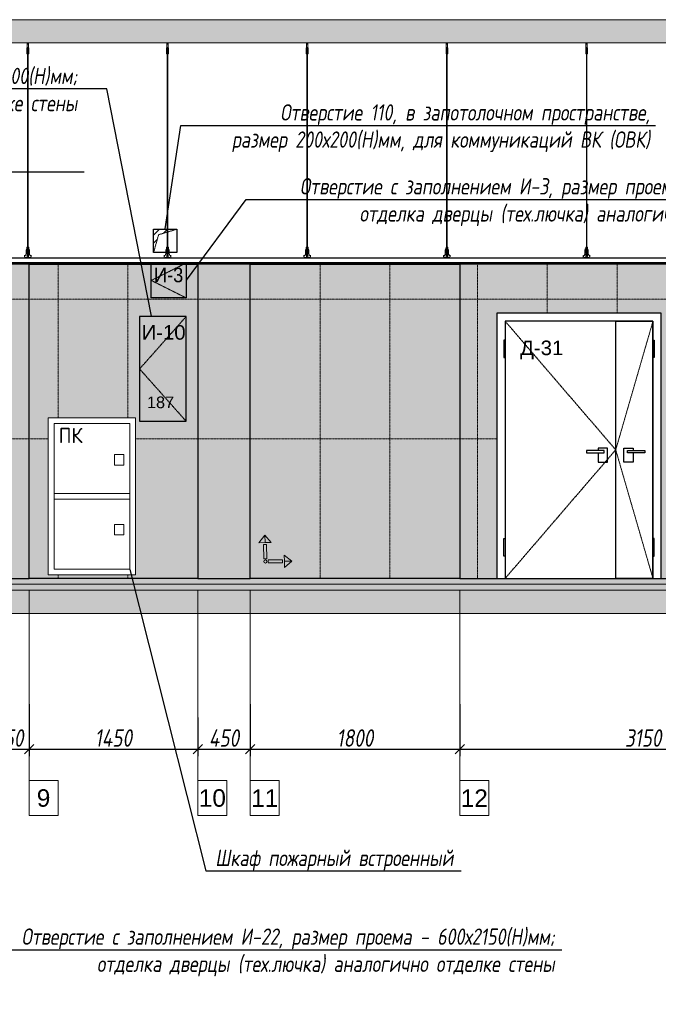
# Model space of a CAD drawing. Header units: millimetres. Extents: x -173851 to 481338, y -267897 to -21875.
# Tile 10 of 126: x -140945 to -135459, y -202604 to -194146. Entities that reach past the tile are written whole.
import ezdxf
from ezdxf import colors
from ezdxf.entities.mleader import LeaderData, LeaderLine
from ezdxf.math import Vec2, Vec3

# ---------------------------------------------------------------- set-up
doc = ezdxf.new("R2010")
doc.units = ezdxf.units.MM
for name, pattern in [('( Hidden )', [0.375, 0.25, -0.125]), ('DASHDOT', [25.4, 12.7, -6.35, 0, -6.35]), ('DASHEDx20', [0.75, 0.5, -0.25])]:
    doc.linetypes.add(name, pattern=pattern)
doc.layers.get('Defpoints').update_dxf_attribs({"color": 31})
for name, color, linetype, lineweight in [('3_RC_Ceiling', 253, 'Continuous', 5), ('A-DETL-GENF', 7, 'Continuous', 5), ('engineering', 20, 'Continuous', 13), ('meb', 26, 'Continuous', 15)]:
    doc.layers.add(name, color=color, linetype=linetype, lineweight=lineweight)
for name, color, linetype, lineweight, true_color in [('dim_per', 7, 'Continuous', 9, 0x172e00), ('dim_razv', 7, 'DASHDOT', 9, 0x0d1b0d), ('pol', 7, 'Continuous', 15, 0x55666d)]:
    doc.layers.add(name, color=color, linetype=linetype, lineweight=lineweight, true_color=true_color)
doc.styles.add('fl_iso paper', font='isocpeur.ttf', dxfattribs={"width": 0.8, "oblique": 10})
doc.styles.add('GOST-2.304_Type-B', font='GOST_Common.ttf')
doc.styles.get("Standard").update_dxf_attribs({"font": 'arial.ttf'})
doc.dimstyles.new('In tre 1_50', dxfattribs={"dimtxt": 150, "dimasz": 80, "dimexe": 60, "dimexo": 10, "dimgap": 20, "dimtad": 1, "dimdec": 0, "dimrnd": 5, "dimzin": 0, "dimdsep": 46, "dimtxsty": 'fl_iso paper', "dimblk": 'OBLIQUE', "dimcen": 0, "dimdle": 60, "dimadec": 0, "dimazin": 0, "dimtfac": 1, "dimtdec": 0, "dimtofl": 0, "dimtmove": 1, "dimatfit": 1, "dimfxl": 40, "dimtolj": 1, "dimtzin": 0, "dimarcsym": 1})

# ---------------------------------------------------------------- blocks, each defined once
blk = doc.blocks.new('*U539')
at = {"layer": '3_RC_Ceiling', "ltscale": 20}
for p, q in [((490274.8, -63760.2), (490274.8, -63820.1)), ((490279.8, -63755.3), (490279.8, -63774.4)), ((490284.8, -63760.2), (490284.8, -63820.1)), ((490272.3, -63812.5), (490277.8, -63812.5)), ((490272.3, -63841), (490277.8, -63841)), ((490284.8, -63798.3), (490274.8, -63798.3)), ((490284.8, -63820.1), (490274.8, -63820.1)), ((490277.8, -63799.5), (490277.8, -63820.1)), ((490277.8, -63847.8), (490277.8, -63807.1)), ((490277.9, -65491.9), (490277.8, -63854.1)), ((490281.8, -63799.5), (490281.8, -63820.1)), ((490281.8, -63847.8), (490281.8, -63807)), ((490281.8, -63812.5), (490287.3, -63812.5)), ((490281.8, -63841), (490287.3, -63841)), ((490281.9, -65491.9), (490281.8, -63854.1)), ((490272.4, -65524.1), (490277.9, -65524.1)), ((490277.9, -65511.1), (490277.9, -65482.6)), ((490277.9, -65559.3), (490277.9, -65518.6)), ((490281.9, -65511.1), (490281.9, -65482.6)), ((490281.9, -65559.4), (490281.9, -65518.6)), ((490281.9, -65524.1), (490287.4, -65524.1)), ((490272.4, -65552.6), (490277.9, -65552.6)), ((490285.6, -65568.8), (490274.1, -65568.8)), ((490274.1, -65586.8), (490274.1, -65597.8)), ((490274.1, -65597.8), (490274.1, -65604.3)), ((490276.5, -65574.8), (490276.5, -65571.4)), ((490277.9, -65570.9), (490277, -65570.9)), ((490277.9, -65575.3), (490277, -65575.3)), ((490277.4, -65574.8), (490277.3, -65570.9)), ((490277.9, -65574.8), (490277.4, -65574.8)), ((490277.9, -65582.5), (490277.9, -65566.3)), ((490281.9, -65552.6), (490287.4, -65552.6)), ((490281.9, -65582.5), (490281.9, -65566.3)), ((490282.8, -65570.9), (490281.9, -65570.9)), ((490282.4, -65574.8), (490281.9, -65574.8)), ((490282.8, -65575.3), (490281.9, -65575.3)), ((490282.4, -65574.8), (490282.4, -65570.9)), ((490283.3, -65574.8), (490283.3, -65571.4)), ((490285.6, -65586.8), (490285.6, -65597.8)), ((490285.6, -65597.8), (490285.6, -65604.3))]:
    blk.add_line(p, q, dxfattribs=at)
at = {"layer": '3_RC_Ceiling', "ltscale": 20, "elevation": -5.1}
blk.add_lwpolyline([(490272.3, -63801.8), (490272.3, -63852.6, 0.311691), (490287.3, -63852.6), (490287.3, -63801.8, 0.333333)], format="xyb", close=True, dxfattribs=at)
at = {"layer": '3_RC_Ceiling', "ltscale": 20}
for points in [[(490282, -63807.5, 0.15158), (490281.9, -63807.1, 0.106977), (490281.4, -63806.6, 0.07462), (490280.7, -63806.3, 0.061287), (490279.8, -63806.2, 0.061287), (490279, -63806.3, 0.07462), (490278.3, -63806.6, 0.106977), (490277.8, -63807.1, 0.15158), (490277.7, -63807.5, 0.156429), (490277.8, -63808, 0.106977)], [(490282, -63847.3, -0.15158), (490281.9, -63847.7, -0.106977), (490281.4, -63848.2, -0.07462), (490280.7, -63848.5, -0.061287), (490279.8, -63848.6, -0.061287), (490279, -63848.5, -0.07462), (490278.3, -63848.2, -0.106977), (490277.8, -63847.7, -0.15158), (490277.7, -63847.3, -0.156429), (490277.8, -63846.8, -0.106977)], [(490282, -63807.5, -0.164855), (490281.8, -63808, -0.106977)], [(490281.8, -63846.8, -0.164855), (490282, -63847.3, -0.15158)], [(490287.4, -65524.7, -0.160742), (490293.9, -65538), (490293.9, -65568.4, 0.196304), (490301, -65585.9, -0.186577), (490301.9, -65587.9, 0.403263), (490303.4, -65589.3), (490303.4, -65589.3, 0.315299), (490304.8, -65588.4), (490305, -65587.7, -0.253979), (490306.1, -65586.8, -0.113914), (490306.5, -65586.8, -0.349227), (490307.7, -65588.2), (490307.7, -65590.4, -0.065543), (490307.5, -65591.7), (490306.1, -65596.9, -0.339454), (490296.4, -65604.3), (490263.3, -65604.3, -0.339454), (490253.6, -65596.9), (490252.2, -65591.7, -0.065543), (490252, -65590.4), (490252, -65588.2, -0.349227), (490253.2, -65586.8, -0.113914), (490253.6, -65586.8, -0.253979), (490254.7, -65587.7), (490254.9, -65588.4, 0.315299), (490256.4, -65589.3), (490256.4, -65589.3, 0.403263), (490257.9, -65587.9, -0.186577), (490258.7, -65585.9, 0.196304), (490265.9, -65568.4), (490265.9, -65538, -0.160742), (490272.4, -65524.7)], [(490282, -65519.1, 0.15158), (490281.9, -65518.6, 0.106977), (490281.4, -65518.2, 0.07462), (490280.7, -65517.9, 0.061287), (490279.9, -65517.8, 0.061287), (490279, -65517.9, 0.07462), (490278.3, -65518.2, 0.106977), (490277.8, -65518.6, 0.15158), (490277.7, -65519.1, 0.156429), (490277.9, -65519.6, 0.106977)], [(490282, -65519.1, -0.164855), (490281.9, -65519.6, -0.106977)], [(490285.6, -65588.8), (490286.4, -65588.8, 0.414214), (490286.9, -65588.3), (490286.9, -65587.3, 0.414214), (490286.4, -65586.8), (490273.4, -65586.8, 0.414214), (490272.9, -65587.3), (490272.9, -65588.3, 0.414214), (490273.4, -65588.8), (490274.1, -65588.8)], [(490285.6, -65595.8), (490286.4, -65595.8, -0.414214), (490286.9, -65596.3), (490286.9, -65597.3, -0.414214), (490286.4, -65597.8), (490273.4, -65597.8, -0.414214), (490272.9, -65597.3), (490272.9, -65596.3, -0.414214), (490273.4, -65595.8), (490274.1, -65595.8)], [(490285.6, -65604.3), (490285.6, -65605.3, -0.414214), (490282.6, -65608.3), (490277.1, -65608.3, -0.414214), (490274.1, -65605.3), (490274.1, -65604.3)], [(490282, -65558.9, -0.15158), (490281.9, -65559.3, -0.106977), (490281.4, -65559.8, -0.07462), (490280.7, -65560.1, -0.061287), (490279.9, -65560.2, -0.061287), (490279, -65560.1, -0.07462), (490278.3, -65559.8, -0.106977), (490277.8, -65559.3, -0.15158), (490277.7, -65558.9, -0.156429), (490277.9, -65558.4, -0.106977)], [(490281.9, -65558.4, -0.164855), (490282, -65558.9, -0.15158)]]:
    blk.add_lwpolyline(points, format="xyb", dxfattribs=at)
blk.add_lwpolyline([(490272.4, -65513.4), (490272.4, -65564.2, 0.311691), (490287.4, -65564.2), (490287.4, -65513.4, 0.333333)], format="xyb", close=True, dxfattribs=at)
at = {"layer": '3_RC_Ceiling', "ltscale": 20, "const_width": 2.22}
blk.add_lwpolyline([(490307.6, -65584.7, -1), (490312.1, -65584.7), (490312.1, -65586.3, -0.267949), (490311.4, -65587.5, 0.57735), (490311.4, -65589.9, -0.267949), (490312.1, -65591.1), (490312.1, -65593.7, -0.267949), (490311.4, -65594.9, 0.57735), (490311.4, -65597.3, -0.267949), (490312.1, -65598.5), (490312.1, -65601.2, -0.267949), (490311.4, -65602.4, 0.57735), (490311.4, -65604.8, -0.267949), (490312.1, -65606), (490312.1, -65608.8, -0.414214), (490310.7, -65610.2), (490304.5, -65610.2, -0.247529), (490303.3, -65609.6, 0.247529), (490302.2, -65609), (490298.3, -65609, 0.247529), (490297.1, -65609.6, -0.247529), (490296, -65610.2), (490282.3, -65610.2, -0.267949), (490281.1, -65609.5, 0.57735), (490278.7, -65609.5, -0.267949), (490277.5, -65610.2), (490263.7, -65610.2, -0.247529), (490262.6, -65609.6, 0.247529), (490261.4, -65609), (490257.6, -65609, 0.247529), (490256.4, -65609.6, -0.247529), (490255.3, -65610.2), (490249, -65610.2, -0.414214), (490247.6, -65608.8), (490247.6, -65606, -0.267949), (490248.3, -65604.8, 0.57735), (490248.3, -65602.4, -0.267949), (490247.6, -65601.2), (490247.6, -65598.5, -0.267949), (490248.3, -65597.3, 0.57735), (490248.3, -65594.9, -0.267949), (490247.6, -65593.7), (490247.6, -65591.1, -0.267949), (490248.3, -65589.9, 0.57735), (490248.3, -65587.5, -0.267949), (490247.6, -65586.3), (490247.6, -65584.7, -1), (490252.1, -65584.7, -1)], format="xyb", dxfattribs=at)
at = {"layer": '3_RC_Ceiling', "ltscale": 20, "flags": 128}
blk.add_lwpolyline([(490285.6, -65586.8, -0.414214), (490286.1, -65586.3), (490286.6, -65586.3), (490286.6, -65573.3), (490286.1, -65573.3, -0.414214), (490285.6, -65572.8), (490285.6, -65567.9), (490274.1, -65567.9), (490274.1, -65572.8, -0.414214), (490273.6, -65573.3), (490273.1, -65573.3), (490273.1, -65586.3), (490273.6, -65586.3, -0.414214), (490274.1, -65586.8)], format="xyb", dxfattribs=at)
at = {"layer": '3_RC_Ceiling', "ltscale": 20}
for centre in [(490279.8, -63816.3), (490279.8, -63836.3), (490279.9, -65527.8), (490279.9, -65547.8)]:
    blk.add_circle(centre, 1.6, dxfattribs=at)
for centre, radius, start, end in [((490279.8, -63826.3), 2.8, 131.81165, 228.19115), ((490279.8, -63826.3), 2.8, 131.81165, 228.19115), ((490279.8, -63826.3), 2.8, 48.19102, 131.81165), ((490279.8, -63826.3), 2.8, 228.19115, 311.81178), ((490279.8, -63826.3), 2.8, 311.81178, 48.19102), ((490279.9, -65537.8), 2.8, 131.81165, 228.19115), ((490279.9, -65537.8), 2.8, 131.81165, 228.19115), ((490279.9, -65537.8), 2.8, 48.19102, 131.81165), ((490279.9, -65537.8), 2.8, 228.19115, 311.81178), ((490279.9, -65537.8), 2.8, 311.81178, 48.19102), ((490277, -65571.4), 0.5, 90.0014, 180.0014), ((490277, -65574.8), 0.5, 180.0014, 270.0014), ((490278.4, -65582.5), 0.531, 180.0014, 219.64067), ((490279.1, -65581.9), 1.44, 219.64067, 243.43635), ((490279.6, -65581), 2.48, 243.43635, 258.30048), ((490279.9, -65579.5), 3.99, 258.30048, 270.0014), ((490279.9, -65579.5), 3.99, 270.0014, 281.70232), ((490280.2, -65581), 2.48, 281.70232, 296.56645), ((490280.6, -65581.9), 1.44, 296.56645, 320.36213), ((490281.3, -65582.5), 0.531, 320.36213, 0.0014), ((490282.8, -65571.4), 0.5, 0.0014, 90.0014), ((490282.8, -65574.8), 0.5, 270.0014, 0.0014)]:
    blk.add_arc(centre, radius, start, end, dxfattribs=at)
blk = doc.blocks.new('*U1314')
at = {"layer": '3_RC_Ceiling'}
blk.add_blockref('*U539', (-490279.9, 65157.8, 2.5), dxfattribs=at)
blk = doc.blocks.new('*U1315')
at = {"color": 0, "linetype": 'ByBlock', "lineweight": -2, "transparency": 16777216}
for p in [(3600, 0), (4800, 0), (6000, 0), (7200, 0), (8400, 0)]:
    blk.add_blockref('*U1314', p, dxfattribs=at)
blk = doc.blocks.new('_Oblique')
at = {"color": 0, "linetype": 'ByBlock', "lineweight": -2}
blk.add_line((-0.5, -0.5), (0.5, 0.5), dxfattribs=at)
blk = doc.blocks.new('*D1335')
at = {"layer": 'Defpoints', "color": 0, "linetype": 'ByBlock', "transparency": 16777216}
for p in [(-141214.6, -200014.8), (-140864.6, -200014.8), (-140864.6, -200411.9)]:
    blk.add_point(p, dxfattribs=at)
at = {"layer": 'dim_razv', "color": 0, "linetype": 'ByBlock', "lineweight": -2, "transparency": 16777216}
for p, q in [((-141214.6, -200024.8), (-141214.6, -200471.9)), ((-140864.6, -200024.8), (-140864.6, -200471.9)), ((-141274.6, -200411.9), (-140804.6, -200411.9))]:
    blk.add_line(p, q, dxfattribs=at)
at = {"layer": 'dim_razv', "color": 0, "linetype": 'ByBlock', "lineweight": -2, "transparency": 16777216, "xscale": 80, "yscale": 80, "zscale": 80, "rotation": 180}
blk.add_blockref('_Oblique', (-141214.6, -200411.9), dxfattribs=at)
at = {"layer": 'dim_razv', "color": 0, "linetype": 'ByBlock', "lineweight": -2, "transparency": 16777216, "xscale": 80, "yscale": 80, "zscale": 80}
blk.add_blockref('_Oblique', (-140864.6, -200411.9), dxfattribs=at)
at = {"layer": 'dim_razv', "color": 0, "linetype": 'ByBlock', "transparency": 16777216, "insert": (-141039.6, -200316.9), "char_height": 150, "attachment_point": 5, "style": 'fl_iso paper'}
blk.add_mtext('\\A1;350', dxfattribs=at)
blk = doc.blocks.new('*D1336')
at = {"layer": 'Defpoints', "color": 0, "linetype": 'ByBlock', "transparency": 16777216}
for p in [(-140864.6, -200014.8), (-139414.6, -200129.4), (-139414.6, -200411.9)]:
    blk.add_point(p, dxfattribs=at)
at = {"layer": 'dim_razv', "color": 0, "linetype": 'ByBlock', "lineweight": -2, "transparency": 16777216}
for p, q in [((-140864.6, -200024.8), (-140864.6, -200471.9)), ((-139414.6, -200139.4), (-139414.6, -200471.9)), ((-140924.6, -200411.9), (-139354.6, -200411.9))]:
    blk.add_line(p, q, dxfattribs=at)
at = {"layer": 'dim_razv', "color": 0, "linetype": 'ByBlock', "lineweight": -2, "transparency": 16777216, "xscale": 80, "yscale": 80, "zscale": 80, "rotation": 180}
blk.add_blockref('_Oblique', (-140864.6, -200411.9), dxfattribs=at)
at = {"layer": 'dim_razv', "color": 0, "linetype": 'ByBlock', "lineweight": -2, "transparency": 16777216, "xscale": 80, "yscale": 80, "zscale": 80}
blk.add_blockref('_Oblique', (-139414.6, -200411.9), dxfattribs=at)
at = {"layer": 'dim_razv', "color": 0, "linetype": 'ByBlock', "transparency": 16777216, "insert": (-140139.6, -200316.9), "char_height": 150, "attachment_point": 5, "style": 'fl_iso paper'}
blk.add_mtext('\\A1;1450', dxfattribs=at)
blk = doc.blocks.new('*D1338')
at = {"layer": 'Defpoints', "color": 0, "linetype": 'ByBlock', "transparency": 16777216}
for p in [(-138964.6, -200014.8), (-139414.6, -200129.4), (-138964.6, -200411.9)]:
    blk.add_point(p, dxfattribs=at)
at = {"layer": 'dim_razv', "color": 0, "linetype": 'ByBlock', "lineweight": -2, "transparency": 16777216}
for p, q in [((-138964.6, -200024.8), (-138964.6, -200471.9)), ((-139414.6, -200139.4), (-139414.6, -200471.9)), ((-139474.6, -200411.9), (-138904.6, -200411.9))]:
    blk.add_line(p, q, dxfattribs=at)
at = {"layer": 'dim_razv', "color": 0, "linetype": 'ByBlock', "lineweight": -2, "transparency": 16777216, "xscale": 80, "yscale": 80, "zscale": 80, "rotation": 180}
blk.add_blockref('_Oblique', (-139414.6, -200411.9), dxfattribs=at)
at = {"layer": 'dim_razv', "color": 0, "linetype": 'ByBlock', "lineweight": -2, "transparency": 16777216, "xscale": 80, "yscale": 80, "zscale": 80}
blk.add_blockref('_Oblique', (-138964.6, -200411.9), dxfattribs=at)
at = {"layer": 'dim_razv', "color": 0, "linetype": 'ByBlock', "transparency": 16777216, "insert": (-139189.6, -200316.9), "char_height": 150, "attachment_point": 5, "style": 'fl_iso paper'}
blk.add_mtext('\\A1;450', dxfattribs=at)
blk = doc.blocks.new('*D1339')
at = {"layer": 'Defpoints', "color": 0, "linetype": 'ByBlock', "transparency": 16777216}
for p in [(-138964.6, -200014.8), (-137164.6, -200014.8), (-137164.6, -200411.9)]:
    blk.add_point(p, dxfattribs=at)
at = {"layer": 'dim_razv', "color": 0, "linetype": 'ByBlock', "lineweight": -2, "transparency": 16777216}
for p, q in [((-138964.6, -200024.8), (-138964.6, -200471.9)), ((-137164.6, -200024.8), (-137164.6, -200471.9)), ((-139024.6, -200411.9), (-137104.6, -200411.9))]:
    blk.add_line(p, q, dxfattribs=at)
at = {"layer": 'dim_razv', "color": 0, "linetype": 'ByBlock', "lineweight": -2, "transparency": 16777216, "xscale": 80, "yscale": 80, "zscale": 80, "rotation": 180}
blk.add_blockref('_Oblique', (-138964.6, -200411.9), dxfattribs=at)
at = {"layer": 'dim_razv', "color": 0, "linetype": 'ByBlock', "lineweight": -2, "transparency": 16777216, "xscale": 80, "yscale": 80, "zscale": 80}
blk.add_blockref('_Oblique', (-137164.6, -200411.9), dxfattribs=at)
at = {"layer": 'dim_razv', "color": 0, "linetype": 'ByBlock', "transparency": 16777216, "insert": (-138064.6, -200316.9), "char_height": 150, "attachment_point": 5, "style": 'fl_iso paper'}
blk.add_mtext('\\A1;1800', dxfattribs=at)
blk = doc.blocks.new('*D1340')
at = {"layer": 'Defpoints', "color": 0, "linetype": 'ByBlock', "transparency": 16777216}
for p in [(-137164.6, -200014.8), (-134013.3, -200014.8), (-134013.3, -200411.9)]:
    blk.add_point(p, dxfattribs=at)
at = {"layer": 'dim_razv', "color": 0, "linetype": 'ByBlock', "lineweight": -2, "transparency": 16777216}
for p, q in [((-137164.6, -200024.8), (-137164.6, -200471.9)), ((-134013.3, -200024.8), (-134013.3, -200471.9)), ((-137224.6, -200411.9), (-133953.3, -200411.9))]:
    blk.add_line(p, q, dxfattribs=at)
at = {"layer": 'dim_razv', "color": 0, "linetype": 'ByBlock', "lineweight": -2, "transparency": 16777216, "xscale": 80, "yscale": 80, "zscale": 80, "rotation": 180}
blk.add_blockref('_Oblique', (-137164.6, -200411.9), dxfattribs=at)
at = {"layer": 'dim_razv', "color": 0, "linetype": 'ByBlock', "lineweight": -2, "transparency": 16777216, "xscale": 80, "yscale": 80, "zscale": 80}
blk.add_blockref('_Oblique', (-134013.3, -200411.9), dxfattribs=at)
at = {"layer": 'dim_razv', "color": 0, "linetype": 'ByBlock', "transparency": 16777216, "insert": (-135589, -200316.9), "char_height": 150, "attachment_point": 5, "style": 'fl_iso paper'}
blk.add_mtext('\\A1;3150', dxfattribs=at)
blk = doc.blocks.new('*U1277')
at = {"layer": 'dim_razv', "color": 253, "ltscale": 0.3, "transparency": 33554687}
blk.add_lwpolyline([(0, 1350), (0, -1350)], dxfattribs=at)
blk = doc.blocks.new('*U1278')
at = {"layer": 'dim_razv', "color": 0, "linetype": 'ByBlock', "lineweight": -2, "transparency": 16777216}
for p in [(0, 0), (600, 0)]:
    blk.add_blockref('*U1277', p, dxfattribs=at)
blk = doc.blocks.new('1')
at = {"layer": 'pol', "linetype": 'ByBlock'}
h = blk.add_hatch(color=1, dxfattribs=at)
h.paths.add_polyline_path([(35776.4, 73135.4), (35803.1, 73135.4), (35803.1, 73259), (35776.4, 73259)])
h.paths.add_polyline_path([(35789.8, 73274.6), (35843.2, 73274.6), (35789.8, 73338.2)])
h.paths.add_polyline_path([(35789.8, 73274.6), (35736.3, 73274.6), (35789.8, 73338.2)])
edge = h.paths.add_edge_path()
edge.add_arc((35789.8, 73110.5), 13.4, 0, 360)
h = blk.add_hatch(color=1, dxfattribs=at)
h.paths.add_polyline_path([(35813.3, 73097.1), (35813.3, 73123.9), (35936.9, 73123.9), (35936.9, 73097.1)])
h.paths.add_polyline_path([(35952.5, 73110.5), (35952.5, 73164), (36016.1, 73110.5)])
h.paths.add_polyline_path([(35952.5, 73110.5), (35952.5, 73057), (36016.1, 73110.5)])
at = {"layer": 'pol', "color": 1, "linetype": 'ByBlock'}
for points in [[(35789.8, 73274.6), (35736.3, 73274.6), (35789.8, 73338.2), (35789.8, 73274.6)], [(35789.8, 73274.6), (35843.2, 73274.6), (35789.8, 73338.2), (35789.8, 73274.6)], [(35952.5, 73110.5), (35952.5, 73164), (36016.1, 73110.5), (35952.5, 73110.5)], [(35952.5, 73110.5), (35952.5, 73057), (36016.1, 73110.5), (35952.5, 73110.5)]]:
    blk.add_lwpolyline(points, dxfattribs=at)
for points in [[(35776.4, 73135.4), (35803.1, 73135.4), (35803.1, 73259), (35776.4, 73259)], [(35813.3, 73097.1), (35813.3, 73123.9), (35936.9, 73123.9), (35936.9, 73097.1)]]:
    blk.add_lwpolyline(points, close=True, dxfattribs=at)
blk.add_circle((35789.8, 73110.5), 13.4, dxfattribs=at)

msp = doc.modelspace()

# ---------------------------------------------------------------- hatches: boundary and pattern name
at = {"linetype": '( Hidden )', "lineweight": 13, "ltscale": 1000}
h = msp.add_hatch(dxfattribs=at)
h.set_pattern_fill('ANSI31', color=253, scale=15)
h.set_pattern_definition([(45, (-308417.456, 90), (-33.6759605, 33.6759605), [])])
h.paths.add_polyline_path([(-139794.6, -196146.3), (-139794.6, -195946.3), (-139594.6, -195946.3), (-139750.9, -195993.3)])
at = {"layer": 'A-DETL-GENF'}
h = msp.add_hatch(dxfattribs=at)
h.set_pattern_fill('ANSI35', color=256, scale=20, style=0)
h.set_pattern_definition([(45, (-273001.36, -201985.72), (-89.80256, 89.80256), []), (45, (-272911.56, -201985.72), (-89.80256, 89.80256), [158.75, -31.75, 0, -31.75])])
h.paths.add_polyline_path([(-157027, -194346.3), (-66190.9, -194346.3), (-66190.9, -194146.3), (-157027, -194146.3)])
h = msp.add_hatch(dxfattribs=at)
h.set_pattern_fill('AR-CONC', color=256, style=0)
h.paths.add_polyline_path([(-146064.6, -199786.3), (-157189.2, -199786.3), (-157189.2, -199836.3), (-146064.6, -199836.3)])
h.paths.add_polyline_path([(-102245.9, -198946.3), (-144864.6, -198946.3), (-144864.6, -198996.3), (-102245.9, -198996.3)])
h = msp.add_hatch(dxfattribs=at)
h.set_pattern_fill('ANSI35', color=256, scale=10, style=0)
h.paths.add_polyline_path([(-146064.6, -199836.3), (-157189.2, -199836.3), (-157189.2, -199886.3), (-146064.6, -199886.3)])
h.paths.add_polyline_path([(-102245.9, -198996.3), (-144864.6, -198996.3), (-144864.6, -199046.3), (-102245.9, -199046.3)])
h = msp.add_hatch(dxfattribs=at)
h.set_pattern_fill('ANSI35', color=256, scale=20, style=0)
h.paths.add_polyline_path([(-146064.6, -199886.3), (-157189.2, -199886.3), (-157189.2, -200086.3), (-146064.6, -200086.3)])
h.paths.add_polyline_path([(-102245.9, -199046.3), (-144864.6, -199046.3), (-144864.6, -199086.3), (-145164.6, -199086.3), (-145164.6, -199226.3), (-145464.6, -199226.3), (-145464.6, -199366.3), (-145764.6, -199366.3), (-145764.6, -199506.3), (-146064.6, -199506.3), (-146064.6, -199886.3), (-145850.4, -199786.3), (-144693.2, -199246.3), (-102245.9, -199246.3), (-102245.9, -200099), (-101975.9, -200086.3), (-101975.9, -199086.3), (-102245.9, -199086.3)])
at = {"layer": 'dim_razv', "true_color": 0xffffff, "transparency": 33554687}
h = msp.add_hatch(dxfattribs=at)
h.set_pattern_fill('AR-SAND', scale=3, angle=315)
h.set_pattern_definition([(352.5, (120932.77, 10341.21), (100.426047, 107.214405), [0, -115.824, 0, -129.54, 0, -123.825]), (322.5, (120932.77, 10341.21), (247.41986, 56.70328), [0, -62.484, 0, -104.394, 0, -40.005]), (282.5, (120866.5, 10407.49), (168.099694, -167.48995), [0, -38.1, 0, -137.16, 0, -179.07]), (272.5, (120866.5, 10407.49), (209.26523, -114.68433), [0, -19.05, 0, -89.916, 0, -102.87])])
h.paths.add_polyline_path([(-103370.9, -196666.3), (-104780.9, -196666.3), (-104780.9, -198946.3), (-103370.9, -198946.3)], flags=16)
h.paths.add_polyline_path([(-104875.9, -198946.3), (-102325.9, -198946.3), (-102325.9, -196246.3), (-104875.9, -196246.3)])
h.paths.add_polyline_path([(-105245.9, -198946.3), (-104875.9, -198946.3), (-104875.9, -196246.3), (-105245.9, -196246.3)])
h.paths.add_polyline_path([(-108275.9, -198946.3), (-105245.9, -198946.3), (-105245.9, -196246.3), (-108275.9, -196246.3)])
h.paths.add_polyline_path([(-117509.6, -196666.3), (-116099.6, -196666.3), (-116099.6, -198946.3), (-117509.6, -198946.3)], flags=16)
h.paths.add_polyline_path([(-108645.9, -196246.3), (-108275.9, -196246.3), (-108275.9, -198946.3), (-108645.9, -198946.3)])
h.paths.add_polyline_path([(-115914.6, -198946.3), (-113815.9, -198946.3), (-113815.9, -196246.3), (-115914.6, -196246.3)])
h.paths.add_polyline_path([(-117914.6, -198946.3), (-115914.6, -198946.3), (-115914.6, -196246.3), (-117914.6, -196246.3)])
h.paths.add_polyline_path([(-125744.6, -196666.3), (-123784.6, -196666.3), (-123784.6, -198946.3), (-125744.6, -198946.3)], flags=16)
h.paths.add_polyline_path([(-122489.6, -196246.3), (-127534.6, -196246.3), (-127534.6, -198946.3), (-122489.6, -198946.3)])
h.paths.add_polyline_path([(-127884.6, -198946.3), (-127534.6, -198946.3), (-127534.6, -196246.3), (-127884.6, -196246.3)])
h.paths.add_polyline_path([(-128964.6, -196246.3), (-127884.6, -196246.3), (-127884.6, -198946.3), (-128964.6, -198946.3)])
h.paths.add_polyline_path([(-133994.6, -196666.3), (-132584.6, -196666.3), (-132584.6, -198946.3), (-133994.6, -198946.3)], flags=16)
h.paths.add_polyline_path([(-132464.6, -198946.3), (-128964.6, -198946.3), (-128964.6, -196246.3), (-132464.6, -196246.3)])
h.paths.add_polyline_path([(-134013.3, -196246.3), (-132464.6, -196246.3), (-132464.6, -198946.3), (-134013.3, -198946.3)])
h.paths.add_polyline_path([(-135434.6, -196666.3), (-136844.6, -196666.3), (-136844.6, -198946.3), (-135434.6, -198946.3)], flags=16)
h.paths.add_polyline_path([(-137164.6, -198946.3), (-134013.3, -198946.3), (-134013.3, -196246.3), (-137164.6, -196246.3)])
h.paths.add_polyline_path([(-138964.6, -196246.3), (-137164.6, -196246.3), (-137164.6, -198946.3), (-138964.6, -198946.3)])
h.paths.add_polyline_path([(-139414.6, -198946.3), (-138964.6, -198946.3), (-138964.6, -196246.3), (-139414.6, -196246.3)])
h.paths.add_polyline_path([(-141214.6, -198946.3), (-140864.6, -198946.3), (-140864.6, -196246.3), (-141214.6, -196246.3)])
h.paths.add_polyline_path([(-142614.6, -196246.3), (-141214.6, -196246.3), (-141214.6, -198946.3), (-142614.6, -198946.3)])
h.paths.add_polyline_path([(-144134.6, -198946.3), (-142614.6, -198946.3), (-142614.6, -196246.3), (-144134.6, -196246.3)])
h.paths.add_polyline_path([(-144784.6, -198946.3), (-144134.6, -198946.3), (-144134.6, -196246.3), (-144784.6, -196246.3)])
h.paths.add_polyline_path([(-156974.6, -199786.3), (-148504.6, -199786.3), (-148504.6, -196696.3), (-149224.6, -196696.3), (-149224.6, -195786.3), (-156974.6, -195786.3)])
h.paths.add_polyline_path([(-91975.9, -199786.3), (-91275.9, -199786.3), (-91275.9, -196696.3), (-91975.9, -196696.3)])
h.paths.add_polyline_path([(-96475.9, -199786.3), (-91975.9, -199786.3), (-91975.9, -196696.3), (-96475.9, -196696.3)])
h.paths.add_polyline_path([(-95105.9, -197506.3), (-96155.9, -197506.3), (-96155.9, -199786.3), (-95105.9, -199786.3)], flags=16)
h.paths.add_polyline_path([(-93425.9, -197506.3), (-92375.9, -197506.3), (-92375.9, -199786.3), (-93425.9, -199786.3)], flags=16)
h.paths.add_polyline_path([(-91275.9, -196696.3), (-90275.9, -196696.3), (-90275.9, -199786.3), (-91275.9, -199786.3)])
h.paths.add_polyline_path([(-75636.7, -196186.3), (-71186.7, -196186.3), (-71186.7, -199786.3), (-75636.7, -199786.3)], flags=17)
edge = h.paths.add_edge_path()
edge.add_line((-71186.7, -196186.3), (-75636.7, -196186.3))
edge.add_line((-75636.7, -196186.3), (-75636.7, -199786.3))
edge.add_line((-75636.7, -199786.3), (-75756.7, -199786.3))
edge.add_line((-75756.7, -199786.3), (-75756.7, -196386.3))
edge.add_arc((-75156.7, -196386.3), 600, 90, 180, ccw=False)
edge.add_line((-75156.7, -195786.3), (-71136.7, -195786.3))
edge.add_line((-71136.7, -195786.3), (-71136.7, -199786.3))
edge.add_line((-71136.7, -199786.3), (-71186.7, -199786.3))
edge.add_line((-71186.7, -199786.3), (-71186.7, -196186.3))
h.paths.add_polyline_path([(-69136.7, -195786.3), (-68136.7, -195786.3), (-68136.7, -199786.3), (-69136.7, -199786.3)])
h.paths.add_polyline_path([(-70136.7, -199786.3), (-69136.7, -199786.3), (-69136.7, -195786.3), (-70136.7, -195786.3)])
h.paths.add_polyline_path([(-71136.7, -195786.3), (-70136.7, -195786.3), (-70136.7, -199786.3), (-71136.7, -199786.3)])
h.paths.add_polyline_path([(-68136.7, -196186.3), (-68136.7, -195786.3), (-66336.7, -195786.3), (-66336.7, -199786.3), (-66686.7, -199786.3), (-66686.7, -196186.3)])
h.paths.add_polyline_path([(-102325.9, -198946.3), (-102245.9, -198946.3), (-102245.9, -199086.3), (-101975.9, -199086.3), (-101975.9, -196696.3), (-102325.9, -196696.3)])
h.paths.add_polyline_path([(-140864.6, -196246.3), (-139414.6, -196246.3), (-139414.6, -198946.3), (-140864.6, -198946.3)])
h.paths.add_polyline_path([(-140699.6, -197566.3), (-139949.6, -197566.3), (-139949.6, -198916.3), (-140699.6, -198916.3)])

# ---------------------------------------------------------------- linework, layer by layer
at = {"lineweight": 13}
for points in [[(-157027, -194346.3), (-66190.9, -194346.3), (-66190.9, -194146.3), (-157027, -194146.3)], [(-140699.6, -198916.3), (-140699.6, -197566.3), (-139949.6, -197566.3), (-139949.6, -198916.3)], [(-140699.6, -197566.3), (-139949.6, -197566.3), (-139949.6, -198916.3), (-140699.6, -198916.3)], [(-140649.6, -198866.3), (-140649.6, -197616.3), (-139999.6, -197616.3), (-139999.6, -198866.3)], [(-140129.6, -197972.6), (-140129.6, -197882.6), (-140049.6, -197882.6), (-140049.6, -197972.6)], [(-140649.6, -198216.3), (-139999.6, -198216.3), (-139999.6, -198266.3), (-140649.6, -198266.3)], [(-140129.6, -198572.6), (-140129.6, -198482.6), (-140049.6, -198482.6), (-140049.6, -198572.6)], [(-102245.9, -198946.3), (-144864.6, -198946.3), (-144864.6, -198996.3), (-102245.9, -198996.3)], [(-102245.9, -198996.3), (-144864.6, -198996.3), (-144864.6, -199046.3), (-102245.9, -199046.3)], [(-102245.9, -199046.3), (-144864.6, -199046.3), (-144864.6, -199086.3), (-145164.6, -199086.3), (-145164.6, -199226.3), (-145464.6, -199226.3), (-145464.6, -199366.3), (-145764.6, -199366.3), (-145764.6, -199506.3), (-146064.6, -199506.3), (-146064.6, -199886.3), (-145850.4, -199786.3), (-144693.2, -199246.3), (-102245.9, -199246.3), (-102245.9, -200099), (-101975.9, -200086.3), (-101975.9, -199086.3), (-102245.9, -199086.3)]]:
    msp.add_lwpolyline(points, close=True, dxfattribs=at)
at = {"linetype": 'ByBlock'}
for points in [[(-139594.6, -196146.3), (-139794.6, -196146.3), (-139794.6, -195946.3), (-139594.6, -195946.3)], [(-144784.6, -196231.3), (-102325.9, -196231.3), (-102325.9, -196196.3), (-144784.6, -196196.3)], [(-102325.9, -196246.3), (-144784.6, -196246.3), (-144784.6, -196231.3), (-102325.9, -196231.3)], [(-141214.6, -198946.3), (-140864.6, -198946.3), (-140864.6, -196246.3), (-141214.6, -196246.3)], [(-140864.6, -196246.3), (-139414.6, -196246.3), (-139414.6, -198946.3), (-140864.6, -198946.3)], [(-139514.6, -196536.3), (-139814.6, -196536.3), (-139814.6, -196236.3), (-139514.6, -196236.3)], [(-139414.6, -198946.3), (-138964.6, -198946.3), (-138964.6, -196246.3), (-139414.6, -196246.3)], [(-138964.6, -196246.3), (-137164.6, -196246.3), (-137164.6, -198946.3), (-138964.6, -198946.3)], [(-137164.6, -198946.3), (-134013.3, -198946.3), (-134013.3, -196246.3), (-137164.6, -196246.3)], [(-139914.6, -197596.3), (-139514.6, -197596.3), (-139514.6, -196696.3), (-139914.6, -196696.3)], [(-135434.6, -196666.3), (-136844.6, -196666.3), (-136844.6, -198946.3), (-135434.6, -198946.3)], [(-135824.6, -196736.3), (-136774.6, -196736.3), (-136774.6, -198946.3), (-135824.6, -198946.3)], [(-135504.6, -196736.3), (-136774.6, -196736.3), (-136774.6, -198946.3), (-135504.6, -198946.3)], [(-135824.6, -196736.3), (-135504.6, -196736.3), (-135504.6, -198946.3), (-135824.6, -198946.3)], [(-136774.6, -196898.7), (-136784.6, -196898.7), (-136784.6, -197048.7), (-136774.6, -197048.7)], [(-135504.6, -196898.7), (-135494.6, -196898.7), (-135494.6, -197048.7), (-135504.6, -197048.7)], [(-135924.6, -197846.3), (-136074.6, -197846.3), (-136074.6, -197866.3), (-135924.6, -197866.3)], [(-135724.6, -197846.3), (-135574.6, -197846.3), (-135574.6, -197866.3), (-135724.6, -197866.3)], [(-136774.6, -198754), (-136784.6, -198754), (-136784.6, -198604), (-136774.6, -198604)], [(-135504.6, -198754), (-135494.6, -198754), (-135494.6, -198604), (-135504.6, -198604)]]:
    msp.add_lwpolyline(points, close=True, dxfattribs=at)
at = {"color": 253, "linetype": '( Hidden )', "lineweight": 13, "ltscale": 15}
msp.add_lwpolyline([(-139794.6, -196146.3), (-139794.6, -195946.3), (-139594.6, -195946.3), (-139750.9, -195993.3)], close=True, dxfattribs=at)
for points in [[(-139514.6, -196236.3), (-139814.6, -196386.3), (-139514.6, -196536.3)], [(-139514.6, -196696.3), (-139914.6, -197146.3), (-139514.6, -197596.3)], [(-136774.6, -196736.3), (-135824.6, -197841.3), (-136774.6, -198946.3)], [(-135504.6, -196736.3), (-135824.6, -197841.3), (-135504.6, -198946.3)]]:
    msp.add_lwpolyline(points, dxfattribs=at)
at = {"linetype": 'ByBlock'}
for points in [[(-135974.6, -197866.3), (-135974.6, -197946.3), (-135894.6, -197946.3), (-135894.6, -197826.3), (-135974.6, -197826.3), (-135974.6, -197846.3)], [(-135674.6, -197866.3), (-135674.6, -197946.3), (-135754.6, -197946.3), (-135754.6, -197826.3), (-135674.6, -197826.3), (-135674.6, -197846.3)]]:
    msp.add_lwpolyline(points, dxfattribs=at)
at = {"layer": 'dim_razv', "color": 253, "ltscale": 0.3, "transparency": 33554687}
for points in [[(-140614.6, -196246.3), (-140614.6, -197566.3)], [(-140014.6, -196246.3), (-140014.6, -197566.3)], [(-137013.3, -196246.3), (-137013.3, -198946.3)], [(-136413.3, -196666.3), (-136413.3, -196246.3)], [(-135813.3, -196666.3), (-135813.3, -196246.3)], [(-144784.6, -196546.3), (-102325.9, -196546.3)], [(-144784.6, -197746.3), (-140699.6, -197746.3)], [(-139949.6, -197746.3), (-136844.6, -197746.3)], [(-140614.6, -198916.3), (-140614.6, -198946.3)], [(-140014.6, -198916.3), (-140014.6, -198946.3)]]:
    msp.add_lwpolyline(points, dxfattribs=at)
at = {"layer": 'meb', "color": 10}
for points in [[(-140864.6, -199046.3), (-140864.6, -200983.3)], [(-139414.6, -199046.3), (-139414.6, -200983.3)], [(-138964.6, -199046.3), (-138964.6, -200983.3)], [(-137164.6, -199046.3), (-137164.6, -200983.3)]]:
    msp.add_lwpolyline(points, dxfattribs=at)
for points in [[(-140864.6, -200983.3), (-140614.6, -200983.3), (-140614.6, -200683.3), (-140864.6, -200683.3)], [(-139414.6, -200983.3), (-139164.6, -200983.3), (-139164.6, -200683.3), (-139414.6, -200683.3)], [(-138964.6, -200983.3), (-138714.6, -200983.3), (-138714.6, -200683.3), (-138964.6, -200683.3)], [(-137164.6, -200983.3), (-136914.6, -200983.3), (-136914.6, -200683.3), (-137164.6, -200683.3)]]:
    msp.add_lwpolyline(points, close=True, dxfattribs=at)

# ---------------------------------------------------------------- block references
at = {"linetype": 'ByBlock'}
msp.add_blockref('*U1315', (-144474.9, -195743.9, -2.5), dxfattribs=at)
at = {"linetype": 'ByBlock', "xscale": -0.9938708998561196, "yscale": 0.9938708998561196, "zscale": 0.9938708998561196, "rotation": 270.9072731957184}
msp.add_blockref('1', (-210924.4, -235517), dxfattribs=at)
at = {"layer": 'dim_razv', "linetype": 'ByBlock'}
msp.add_blockref('*U1278', (-138364.6, -197596.3), dxfattribs=at)

# ---------------------------------------------------------------- texts
at = {"color": 252, "linetype": 'ByBlock', "char_height": 125, "attachment_point": 5}
for s, insert in [('{\\W0.9;И-3}', (-139665.6, -196340.2)), ('И-10', (-139708.6, -196833.5)), ('Д-31', (-136460.3, -196983.5))]:
    msp.add_mtext_dynamic_manual_height_columns(s, width=189.86, gutter_width=12.5, heights=[123.7], dxfattribs=dict(at, insert=insert))
at = {"layer": 'Defpoints', "lineweight": 13, "insert": (-139734.8, -197434.1), "char_height": 100, "attachment_point": 5}
msp.add_mtext_dynamic_manual_height_columns('187', width=189.86, gutter_width=12.5, heights=[123.7], dxfattribs=at)
at = {"layer": 'engineering', "color": 1, "linetype": 'DASHEDx20', "ltscale": 4, "true_color": 0xff1f1f, "transparency": 33554687, "insert": (-140507.6, -197718.1), "char_height": 130, "attachment_point": 5, "style": 'GOST-2.304_Type-B'}
msp.add_mtext('ПК', dxfattribs=at)
at = {"layer": 'meb', "color": 10, "char_height": 150, "attachment_point": 5}
for s, insert in [('9', (-140739.6, -200833.3)), ('10', (-139289.6, -200833.3)), ('11', (-138839.6, -200833.3)), ('12', (-137039.6, -200833.3))]:
    msp.add_mtext_dynamic_manual_height_columns(s, width=165.776, gutter_width=12.5, heights=[0], dxfattribs=dict(at, insert=insert))

# ---------------------------------------------------------------- dimensions: what is measured, and where the dimension line sits
at = {"layer": 'dim_razv', "linetype": 'ByBlock'}
for base, p1, p2, picture, middle in [((-140864.6, -200411.9), (-141214.6, -200014.8), (-140864.6, -200014.8), '*D1335', (-141039.6, -200316.9)), ((-139414.6, -200411.9), (-140864.6, -200014.8), (-139414.6, -200129.4), '*D1336', (-140139.6, -200316.9)), ((-138964.6, -200411.9), (-139414.6, -200129.4), (-138964.6, -200014.8), '*D1338', (-139189.6, -200316.9)), ((-137164.6, -200411.9), (-138964.6, -200014.8), (-137164.6, -200014.8), '*D1339', (-138064.6, -200316.9)), ((-134013.3, -200411.9), (-137164.6, -200014.8), (-134013.3, -200014.8), '*D1340', (-135589, -200316.9))]:
    dim = msp.add_linear_dim(base=base, p1=p1, p2=p2, dimstyle='In tre 1_50', dxfattribs=at)
    dim.commit()
    dim.dimension.update_dxf_attribs({"geometry": picture, "text_midpoint": middle})

# ---------------------------------------------------------------- leaders
at = {"layer": 'dim_per', "linetype": 'ByBlock'}
ml = msp.add_multileader_mtext('Standard', dxfattribs=at)
ml.set_content('Отверстие с заполнением И-10, размер проема - 400х900(Н)мм;\\Pотделка дверцы (тех.лючка) аналогично отделке стены', color=256, style='fl_iso paper')
ml.set_leader_properties()
ml.build(insert=Vec2(0, 0))
ml.multileader.update_dxf_attribs({"text_left_attachment_type": 6, "text_right_attachment_type": 6, "dogleg_length": 252.8})
ctx = ml.context
ctx.base_point, ctx.char_height, ctx.plane_origin = Vec3(-145171.3, -194741.3), 140, Vec3(-139124.1, -195611.2)
ctx.left_attachment, ctx.right_attachment, ctx.text_align_type = 6, 6, 2
notes = []
notes.append((ctx, [(1, (1, 1, 0), (-140194.9, -194741.3), (-1, 0), 252.8, [(0, [(-139810.2, -196696.3)], 0, [])])]))
ctx.mtext.insert, ctx.mtext.width, ctx.mtext.alignment, ctx.mtext.flow_direction = Vec3(-140449.7, -194559.3), 4907.212, 3, 5
ml = msp.add_multileader_mtext('Standard', dxfattribs=at)
ml.set_content('Отверстие 110, в запотолочном пространстве,\\Pразмер 200х200(Н)мм, для коммуникаций ВК (ОВК)', color=256, style='fl_iso paper')
ml.set_leader_properties()
ml.build(insert=Vec2(0, 0))
ml.multileader.update_dxf_attribs({"text_left_attachment_type": 6, "text_right_attachment_type": 6, "dogleg_length": 252.8})
ctx = ml.context
ctx.base_point, ctx.char_height, ctx.plane_origin = Vec3(-139306.7, -195054.6), 140, Vec3(-136581.5, -191559.5)
ctx.left_attachment, ctx.right_attachment, ctx.text_align_type = 6, 6, 2
notes.append((ctx, [(0, (1, 1, 0), (-139559.5, -195054.6), (1, 0), 252.8, [(0, [(-139694.6, -195946.3)], 0, [])])]))
ctx.mtext.insert, ctx.mtext.width, ctx.mtext.alignment, ctx.mtext.flow_direction = Vec3(-135530, -194872.6), 4748.119, 3, 5
ml = msp.add_multileader_mtext('Standard', dxfattribs=at)
ml.set_content('ГКЛ-лобик на перепаде высоты потолка, отделка - плитка керамогранитная ', color=256, style='fl_iso paper')
ml.set_leader_properties()
ml.build(insert=Vec2(0, 0))
ml.multileader.update_dxf_attribs({"text_left_attachment_type": 6, "text_right_attachment_type": 6, "dogleg_length": 252.8})
ctx = ml.context
ctx.base_point, ctx.char_height, ctx.plane_origin = Vec3(-143979.6, -195453.3, 0), 140, Vec3(-139454.3, -193498.1, 0)
ctx.left_attachment, ctx.right_attachment, ctx.text_align_type = 6, 6, 2
notes.append((ctx, [(0, (1, 1, 0), (-144232.3, -195453.3, 0), (1, 0), 252.8, [(0, [(-144784.6, -196421.3, 0)], 0, [])])]))
ctx.mtext.insert, ctx.mtext.width, ctx.mtext.alignment, ctx.mtext.flow_direction = Vec3(-141016.8, -195271.3, 0), 3549.865, 3, 5
ml = msp.add_multileader_mtext('Standard', dxfattribs=at)
ml.set_content('Отверстие с заполнением И-3, размер проема - 300х300(Н)мм;\\Pотделка дверцы (тех.лючка) аналогично отделке стены', color=256, style='fl_iso paper')
ml.set_leader_properties()
ml.build(insert=Vec2(0, 0))
ml.multileader.update_dxf_attribs({"text_left_attachment_type": 6, "text_right_attachment_type": 6, "dogleg_length": 252.8})
ctx = ml.context
ctx.base_point, ctx.char_height, ctx.plane_origin = Vec3(-138747.2, -195689.6), 140, Vec3(-132700, -196559.5)
ctx.left_attachment, ctx.right_attachment, ctx.text_align_type = 6, 6, 2
notes.append((ctx, [(0, (1, 1, 0), (-139000, -195689.6), (1, 0), 252.8, [(0, [(-139514.6, -196386.3)], 0, [])])]))
ctx.mtext.insert, ctx.mtext.width, ctx.mtext.alignment, ctx.mtext.flow_direction = Vec3(-134092.8, -195507.6), 4907.212, 3, 5
ml = msp.add_multileader_mtext('Standard', dxfattribs=at)
ml.set_content('Отверстие с заполнением И-22, размер проема - 600х2150(Н)мм;\\Pотделка дверцы (тех.лючка) аналогично отделке стены', color=256, style='fl_iso paper')
ml.set_leader_properties()
ml.build(insert=Vec2(0, 0))
ml.multileader.update_dxf_attribs({"text_left_attachment_type": 6, "text_right_attachment_type": 6, "dogleg_length": 252.8})
ctx = ml.context
ctx.base_point, ctx.char_height, ctx.plane_origin = Vec3(-141137.5, -202135.1), 140, Vec3(-141784.3, -197684.9)
ctx.left_attachment, ctx.right_attachment, ctx.text_align_type = 6, 6, 2
notes.append((ctx, [(0, (1, 1, 0), (-141390.3, -202135.1), (1, 0), 252.8, [(0, [(-141664.6, -198546.3)], 0, [])])]))
ctx.mtext.insert, ctx.mtext.width, ctx.mtext.alignment, ctx.mtext.flow_direction = Vec3(-136348.7, -201953.1), 4907.212, 3, 5
ml = msp.add_multileader_mtext('Standard', dxfattribs=at)
ml.set_content('Шкаф пожарный встроенный', color=256, style='fl_iso paper')
ml.set_leader_properties()
ml.build(insert=Vec2(0, 0))
ml.multileader.update_dxf_attribs({"text_left_attachment_type": 6, "text_right_attachment_type": 6, "dogleg_length": 78.2})
ctx = ml.context
ctx.base_point, ctx.char_height, ctx.plane_origin = Vec3(-139266.6, -201458.7), 140, Vec3(-130747.7, -203053.2)
ctx.left_attachment, ctx.right_attachment = 6, 6
notes.append((ctx, [(1, (1, 1, 0), (-139344.8, -201458.7), (1, 0), 78.2, [(1, [(-139999.6, -198866.3)], 0, [])])]))
ctx.mtext.insert, ctx.mtext.width, ctx.mtext.defined_height, ctx.mtext.flow_direction = Vec3(-139264.6, -201276.7), 2091.807, 13.9, 5
for ctx, leaders in notes:
    for number, flags, end, landing, length, lines in leaders:
        leader = LeaderData()
        leader.index, (leader.has_last_leader_line, leader.has_dogleg_vector, leader.attachment_direction) = number, flags
        leader.last_leader_point, leader.dogleg_vector, leader.dogleg_length = Vec3(end), Vec3(landing), length
        for number, points, colour, breaks in lines:
            line = LeaderLine()
            line.index, line.vertices, line.color, line.breaks = number, Vec3.list(points), colors.encode_raw_color(colour), breaks
            leader.lines.append(line)
        ctx.leaders.append(leader)

doc.saveas('drawing.dxf')
